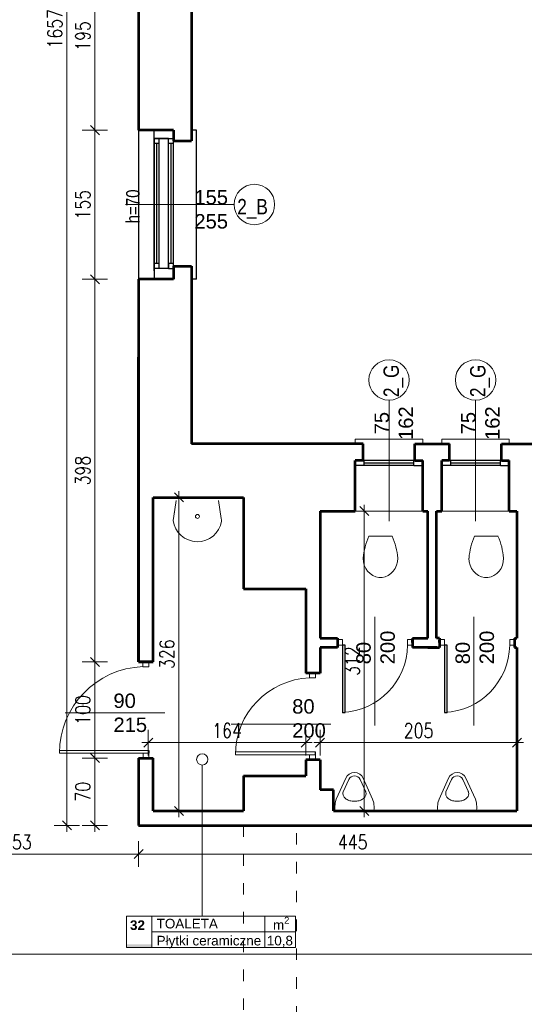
# Model space of a CAD drawing. Header units: millimetres. Extents: x 56977 to 67992, y 30187 to 42235.
# Tile 79 of 130: x 58731 to 59255, y 38817 to 39841. Entities that reach past the tile are written whole.
import ezdxf

# ---------------------------------------------------------------- set-up
doc = ezdxf.new("R2010")
doc.units = ezdxf.units.MM
doc.header["$MEASUREMENT"] = 0
doc.linetypes.add('ACAD_ISO03W100', pattern=[30, 12, -18])
doc.layers.get('0').update_dxf_attribs({"lineweight": 13})
doc.layers.get('DEFPOINTS').update_dxf_attribs({"lineweight": 13})
doc.layers.add('AI-OKNA', color=4, linetype='Continuous')
doc.layers.add('okna', color=8, linetype='Continuous')
for name, color, linetype, lineweight in [('AI-OPISY', 3, 'Continuous', 13), ('AI_MURY', 40, 'Continuous', 53), ('AI_WIDOK', 8, 'Continuous', 13), ('OPISY TABELKI', 30, 'Continuous', 13), ('Standard', 7, 'Continuous', 13), ('WODA', 7, 'Continuous', 13), ('wymiary', 8, 'Continuous', 13)]:
    doc.layers.add(name, color=color, linetype=linetype, lineweight=lineweight)
doc.styles.add('GENERATED_STYLE_2', font='txt.shx')
doc.styles.get("Standard").update_dxf_attribs({"font": 'txt.shx'})
doc.styles.add('Style-ROMANS', font='ROMANS.shx')
doc.styles.add('WYMIAROWY-08', font='ROMANS.shx', dxfattribs={"width": 0.8})
doc.dimstyles.new('DYBY', dxfattribs={"dimscale": 100, "dimtxt": 0.15, "dimasz": 0.05, "dimexe": 0.05, "dimexo": 0.1, "dimgap": 0.05, "dimtad": 1, "dimdec": 0, "dimdsep": 46, "dimlunit": 5, "dimtxsty": 'WYMIAROWY-08', "dimblk": 'M_STRZ', "dimcen": 0.1, "dimse1": 1, "dimse2": 1, "dimclrd": 7, "dimclre": 7, "dimclrt": 1, "dimadec": 0, "dimazin": 0, "dimtfac": 1, "dimtdec": 0, "dimtmove": 2, "dimatfit": 3, "dimldrblk": 'M_STRZ', "dimfxl": 0, "dimtolj": 1, "dimarcsym": 0})

# ---------------------------------------------------------------- blocks, each defined once
blk = doc.blocks.new('muszla04')
at = {"flags": 128}
for points in [[(17.9, 32.2), (17.9, 7.8)], [(40.7, 2), (44.4, 2.3), (48, 3.2), (51.3, 4.7), (54.3, 6.7), (56.8, 9.2), (58.7, 12), (60.1, 15.1), (60.8, 18.3), (60.8, 21.7), (60.1, 24.9), (58.7, 28), (56.8, 30.8), (54.3, 33.3), (51.3, 35.3), (48, 36.8), (44.4, 37.7), (40.7, 38)]]:
    blk.add_lwpolyline(points, dxfattribs=at)
for centre, start, end in [((45.8, -29.8), 94.3091, 114.2311), ((45.8, 69.8), 245.7689, 265.6909)]:
    blk.add_arc(centre, 67.9, start, end)
blk = doc.blocks.new('A$C062C27A1')
at = {"layer": 'WODA'}
for p, q in [((0, 0), (-2.8, 18.8)), ((44, 0), (46.8, 18.8))]:
    blk.add_line(p, q, dxfattribs=at)
at = {"layer": 'WODA', "flags": 128}
for points in [[(44, 0), (47.1, 20.7, 0.865936), (-3, 21.5)], [(-3, 21.5, 0.037015), (-2.8, 18.8)], [(24, 16.5, 1), (20, 16.5, 1), (24, 16.5)]]:
    blk.add_lwpolyline(points, format="xyb", dxfattribs=at)
at = {"layer": 'WODA'}
blk.add_circle((22, 16.5), 2, dxfattribs=at)
blk = doc.blocks.new('A$C696C2D6A')
at = {"layer": 'WODA', "flags": 128}
for points in [[(0, 0), (-0.4, 2.7), (-0.2, 8.5), (1.1, 12.4), (10.9, 34.1, -0.294813), (20, 40, -0.294813), (29.1, 34.1), (38.9, 12.4), (40.2, 8.5), (40.4, 2.7), (40, 0), (20, 0), (0, 0)], [(8.3, 19.7), (14.1, 32.7, -0.294813), (20, 36.5, -0.294813), (25.9, 32.7), (31.7, 19.7)], [(8.3, 19.7, 0.08043), (8, 18, 0.139889), (8.8, 15.1, 0.107118), (11.5, 12.3, 0.079812), (15.2, 10.6, 0.067459), (20, 10, 0.067459), (24.8, 10.6, 0.079812), (28.5, 12.3, 0.107118), (31.2, 15.1, 0.139889), (32, 18, 0.103382), (31.5, 20.2)]]:
    blk.add_lwpolyline(points, format="xyb", dxfattribs=at)
blk = doc.blocks.new('M_STRZ')
for p, q in [((0, 2.66), (0, 0)), ((-1.33, 0), (1.33, 0)), ((-0.94, -0.94), (0.94, 0.94)), ((0, 0), (0, -2.66))]:
    blk.add_line(p, q)
blk = doc.blocks.new('*U46')
at = {"layer": 'DEFPOINTS', "color": 0}
for p in [(58851.5, 39922.1), (58809, 39726.1), (58851.5, 39726.1)]:
    blk.add_point(p, dxfattribs=at)
at = {"layer": 'wymiary', "color": 7, "lineweight": -2}
blk.add_line((58809, 39917.1), (58809, 39731.1), dxfattribs=at)
at = {"layer": 'wymiary', "color": 7, "lineweight": -2, "xscale": 5, "yscale": 5, "zscale": 5}
for p, rotation in [((58809, 39922.1), 90), ((58809, 39726.1), 270)]:
    blk.add_blockref('M_STRZ', p, dxfattribs=dict(at, rotation=rotation))
at = {"layer": 'wymiary', "color": 1, "insert": (58796.5, 39824.1), "char_height": 15, "attachment_point": 5, "rotation": 90, "style": 'WYMIAROWY-08'}
blk.add_mtext('195', dxfattribs=at)
blk = doc.blocks.new('*D1579')
at = {"layer": 'DEFPOINTS'}
for p in [(58851.5, 39922.1), (58821.5, 39824.1), (58809, 39726.1), (58851.5, 39726.1)]:
    blk.add_point(p, dxfattribs=at)
at = {"layer": 'wymiary', "color": 7}
blk.add_blockref('*U46', (0, 0), dxfattribs=at)
blk = doc.blocks.new('*U47')
at = {"layer": 'DEFPOINTS', "color": 0}
for p in [(58851.5, 39726.1), (58809, 39571.1), (58851.5, 39571.1)]:
    blk.add_point(p, dxfattribs=at)
at = {"layer": 'wymiary', "color": 7, "lineweight": -2}
blk.add_line((58809, 39721.1), (58809, 39576.1), dxfattribs=at)
at = {"layer": 'wymiary', "color": 7, "lineweight": -2, "xscale": 5, "yscale": 5, "zscale": 5}
for p, rotation in [((58809, 39726.1), 90), ((58809, 39571.1), 270)]:
    blk.add_blockref('M_STRZ', p, dxfattribs=dict(at, rotation=rotation))
at = {"layer": 'wymiary', "color": 1, "insert": (58796.5, 39648.6), "char_height": 15, "attachment_point": 5, "rotation": 90, "style": 'WYMIAROWY-08'}
blk.add_mtext('155', dxfattribs=at)
blk = doc.blocks.new('*D1580')
at = {"layer": 'DEFPOINTS'}
for p in [(58851.5, 39726.1), (58821.5, 39664), (58809, 39571.1), (58851.5, 39571.1)]:
    blk.add_point(p, dxfattribs=at)
at = {"layer": 'wymiary', "color": 7}
blk.add_blockref('*U47', (0, 0), dxfattribs=at)
blk = doc.blocks.new('*U80')
at = {"layer": 'DEFPOINTS', "color": 0}
for p in [(66309.5, 38869.1), (58601.5, 38743.1), (66309.5, 38743.1)]:
    blk.add_point(p, dxfattribs=at)
at = {"layer": 'wymiary', "color": 7, "lineweight": -2}
blk.add_line((58606.5, 38869.1), (66304.5, 38869.1), dxfattribs=at)
at = {"layer": 'wymiary', "color": 7, "lineweight": -2, "xscale": 5, "yscale": 5, "zscale": 5, "rotation": 180}
blk.add_blockref('M_STRZ', (58601.5, 38869.1), dxfattribs=at)
at = {"layer": 'wymiary', "color": 7, "lineweight": -2, "xscale": 5, "yscale": 5, "zscale": 5}
blk.add_blockref('M_STRZ', (66309.5, 38869.1), dxfattribs=at)
at = {"layer": 'wymiary', "color": 1, "insert": (62455.5, 38881.6), "char_height": 15, "attachment_point": 5, "style": 'WYMIAROWY-08'}
blk.add_mtext('7708', dxfattribs=at)
blk = doc.blocks.new('*D1613')
at = {"layer": 'DEFPOINTS'}
for p in [(62433.5, 38881.6), (66309.5, 38869.1), (58601.5, 38743.1), (66309.5, 38743.1)]:
    blk.add_point(p, dxfattribs=at)
at = {"layer": 'wymiary', "color": 7}
blk.add_blockref('*U80', (0, 0), dxfattribs=at)
blk = doc.blocks.new('*U195')
at = {"layer": 'DEFPOINTS', "color": 0}
for p in [(58819.8, 39073.1), (58809, 39003.1), (58819.8, 39003.1)]:
    blk.add_point(p, dxfattribs=at)
at = {"layer": 'wymiary', "color": 7, "lineweight": -2}
blk.add_line((58809, 39068.1), (58809, 39008.1), dxfattribs=at)
at = {"layer": 'wymiary', "color": 7, "lineweight": -2, "xscale": 5, "yscale": 5, "zscale": 5}
for p, rotation in [((58809, 39073.1), 90), ((58809, 39003.1), 270)]:
    blk.add_blockref('M_STRZ', p, dxfattribs=dict(at, rotation=rotation))
at = {"layer": 'wymiary', "color": 1, "insert": (58796.5, 39038.1), "char_height": 15, "attachment_point": 5, "rotation": 90, "style": 'WYMIAROWY-08'}
blk.add_mtext('70', dxfattribs=at)
blk = doc.blocks.new('*D1728')
at = {"layer": 'DEFPOINTS'}
for p in [(58819.8, 39073.1), (58821.5, 39048.7), (58809, 39003.1), (58819.8, 39003.1)]:
    blk.add_point(p, dxfattribs=at)
at = {"layer": 'wymiary', "color": 7}
blk.add_blockref('*U195', (0, 0), dxfattribs=at)
blk = doc.blocks.new('*U196')
at = {"layer": 'DEFPOINTS', "color": 0}
for p in [(58819.8, 39173.1), (58809, 39073.1), (58819.8, 39073.1)]:
    blk.add_point(p, dxfattribs=at)
at = {"layer": 'wymiary', "color": 7, "lineweight": -2}
blk.add_line((58809, 39168.1), (58809, 39078.1), dxfattribs=at)
at = {"layer": 'wymiary', "color": 7, "lineweight": -2, "xscale": 5, "yscale": 5, "zscale": 5}
for p, rotation in [((58809, 39173.1), 90), ((58809, 39073.1), 270)]:
    blk.add_blockref('M_STRZ', p, dxfattribs=dict(at, rotation=rotation))
at = {"layer": 'wymiary', "color": 1, "insert": (58796.5, 39123.1), "char_height": 15, "attachment_point": 5, "rotation": 90, "style": 'WYMIAROWY-08'}
blk.add_mtext('100', dxfattribs=at)
blk = doc.blocks.new('*D1729')
at = {"layer": 'DEFPOINTS'}
for p in [(58819.8, 39173.1), (58821.5, 39138.5), (58809, 39073.1), (58819.8, 39073.1)]:
    blk.add_point(p, dxfattribs=at)
at = {"layer": 'wymiary', "color": 7}
blk.add_blockref('*U196', (0, 0), dxfattribs=at)
blk = doc.blocks.new('*U197')
at = {"layer": 'DEFPOINTS', "color": 0}
for p in [(58819.8, 39571.1), (58809, 39173.1), (58819.8, 39173.1)]:
    blk.add_point(p, dxfattribs=at)
at = {"layer": 'wymiary', "color": 7, "lineweight": -2}
blk.add_line((58809, 39566.1), (58809, 39178.1), dxfattribs=at)
at = {"layer": 'wymiary', "color": 7, "lineweight": -2, "xscale": 5, "yscale": 5, "zscale": 5}
for p, rotation in [((58809, 39571.1), 90), ((58809, 39173.1), 270)]:
    blk.add_blockref('M_STRZ', p, dxfattribs=dict(at, rotation=rotation))
at = {"layer": 'wymiary', "color": 1, "insert": (58796.5, 39372.1), "char_height": 15, "attachment_point": 5, "rotation": 90, "style": 'WYMIAROWY-08'}
blk.add_mtext('398', dxfattribs=at)
blk = doc.blocks.new('*D1730')
at = {"layer": 'DEFPOINTS'}
for p in [(58819.8, 39571.1), (58821.5, 39388.4), (58809, 39173.1), (58819.8, 39173.1)]:
    blk.add_point(p, dxfattribs=at)
at = {"layer": 'wymiary', "color": 7}
blk.add_blockref('*U197', (0, 0), dxfattribs=at)
blk = doc.blocks.new('*U231')
at = {"layer": 'DEFPOINTS', "color": 0}
for p in [(58854.5, 39003.1), (59299.5, 39003.1), (59299.5, 38973.2)]:
    blk.add_point(p, dxfattribs=at)
at = {"layer": 'wymiary', "color": 7, "lineweight": -2}
blk.add_line((58859.5, 38973.2), (59294.5, 38973.2), dxfattribs=at)
at = {"layer": 'wymiary', "color": 7, "lineweight": -2, "xscale": 5, "yscale": 5, "zscale": 5, "rotation": 180}
blk.add_blockref('M_STRZ', (58854.5, 38973.2), dxfattribs=at)
at = {"layer": 'wymiary', "color": 7, "lineweight": -2, "xscale": 5, "yscale": 5, "zscale": 5}
blk.add_blockref('M_STRZ', (59299.5, 38973.2), dxfattribs=at)
at = {"layer": 'wymiary', "color": 1, "insert": (59077, 38985.7), "char_height": 15, "attachment_point": 5, "style": 'WYMIAROWY-08'}
blk.add_mtext('445', dxfattribs=at)
blk = doc.blocks.new('*D1764')
at = {"layer": 'DEFPOINTS'}
for p in [(58854.5, 39003.1), (59299.5, 39003.1), (59299.5, 38973.2), (59060.7, 38960.7)]:
    blk.add_point(p, dxfattribs=at)
at = {"layer": 'wymiary', "color": 7}
blk.add_blockref('*U231', (0, 0), dxfattribs=at)
blk = doc.blocks.new('*U243')
at = {"layer": 'DEFPOINTS', "color": 0}
for p in [(58601.5, 38969.9), (58854.5, 38973.2), (58854.5, 38956.8)]:
    blk.add_point(p, dxfattribs=at)
at = {"layer": 'wymiary', "color": 7, "lineweight": -2}
blk.add_line((58606.5, 38973.2), (58849.5, 38973.2), dxfattribs=at)
at = {"layer": 'wymiary', "color": 7, "lineweight": -2, "xscale": 5, "yscale": 5, "zscale": 5, "rotation": 180}
blk.add_blockref('M_STRZ', (58601.5, 38973.2), dxfattribs=at)
at = {"layer": 'wymiary', "color": 7, "lineweight": -2, "xscale": 5, "yscale": 5, "zscale": 5}
blk.add_blockref('M_STRZ', (58854.5, 38973.2), dxfattribs=at)
at = {"layer": 'wymiary', "color": 1, "insert": (58728, 38985.7), "char_height": 15, "attachment_point": 5, "style": 'WYMIAROWY-08'}
blk.add_mtext('253', dxfattribs=at)
blk = doc.blocks.new('*D1776')
at = {"layer": 'DEFPOINTS'}
for p in [(58601.5, 38969.9), (58854.5, 38973.2), (58711.7, 38960.7), (58854.5, 38956.8)]:
    blk.add_point(p, dxfattribs=at)
at = {"layer": 'wymiary', "color": 7}
blk.add_blockref('*U243', (0, 0), dxfattribs=at)
blk = doc.blocks.new('*U765')
at = {"layer": 'DEFPOINTS', "color": 0}
for p in [(58779.9, 40660.1), (58809, 40660.1), (58809, 39003.1)]:
    blk.add_point(p, dxfattribs=at)
at = {"layer": 'wymiary', "color": 7, "lineweight": -2}
blk.add_line((58779.9, 39008.1), (58779.9, 40655.1), dxfattribs=at)
at = {"layer": 'wymiary', "color": 7, "lineweight": -2, "xscale": 5, "yscale": 5, "zscale": 5}
for p, rotation in [((58779.9, 40660.1), 90), ((58779.9, 39003.1), 270)]:
    blk.add_blockref('M_STRZ', p, dxfattribs=dict(at, rotation=rotation))
at = {"layer": 'wymiary', "color": 1, "insert": (58767.4, 39831.6), "char_height": 15, "attachment_point": 5, "rotation": 90, "style": 'WYMIAROWY-08'}
blk.add_mtext('1657', dxfattribs=at)
blk = doc.blocks.new('*D2298')
at = {"layer": 'DEFPOINTS'}
for p in [(58779.9, 40660.1), (58809, 40660.1), (58767.4, 39810.4), (58809, 39003.1)]:
    blk.add_point(p, dxfattribs=at)
at = {"layer": 'wymiary', "color": 7}
blk.add_blockref('*U765', (0, 0), dxfattribs=at)
blk = doc.blocks.new('*U772')
at = {"layer": 'DEFPOINTS', "color": 0}
for p in [(58864.5, 39344.1), (58864.5, 39018.1), (58896.4, 39018.1)]:
    blk.add_point(p, dxfattribs=at)
at = {"layer": 'wymiary', "color": 7, "lineweight": -2}
blk.add_line((58896.4, 39339.1), (58896.4, 39023.1), dxfattribs=at)
at = {"layer": 'wymiary', "color": 7, "lineweight": -2, "xscale": 5, "yscale": 5, "zscale": 5}
for p, rotation in [((58896.4, 39344.1), 90), ((58896.4, 39018.1), 270)]:
    blk.add_blockref('M_STRZ', p, dxfattribs=dict(at, rotation=rotation))
at = {"layer": 'wymiary', "color": 1, "insert": (58883.9, 39181.1), "char_height": 15, "attachment_point": 5, "rotation": 90, "style": 'WYMIAROWY-08'}
blk.add_mtext('326', dxfattribs=at)
blk = doc.blocks.new('*D2305')
at = {"layer": 'DEFPOINTS'}
for p in [(58864.5, 39344.1), (58883.9, 39197.4), (58864.5, 39018.1), (58896.4, 39018.1)]:
    blk.add_point(p, dxfattribs=at)
at = {"layer": 'wymiary', "color": 7}
blk.add_blockref('*U772', (0, 0), dxfattribs=at)
blk = doc.blocks.new('*U773')
at = {"layer": 'DEFPOINTS', "color": 0}
for p in [(59057.1, 39329.9), (59057.1, 39018.1), (59089, 39018.1)]:
    blk.add_point(p, dxfattribs=at)
at = {"layer": 'wymiary', "color": 7, "lineweight": -2}
blk.add_line((59089, 39324.9), (59089, 39023.1), dxfattribs=at)
at = {"layer": 'wymiary', "color": 7, "lineweight": -2, "xscale": 5, "yscale": 5, "zscale": 5}
for p, rotation in [((59089, 39329.9), 90), ((59089, 39018.1), 270)]:
    blk.add_blockref('M_STRZ', p, dxfattribs=dict(at, rotation=rotation))
at = {"layer": 'wymiary', "color": 1, "insert": (59076.5, 39174), "char_height": 15, "attachment_point": 5, "rotation": 90, "style": 'WYMIAROWY-08'}
blk.add_mtext('312', dxfattribs=at)
blk = doc.blocks.new('*D2306')
at = {"layer": 'DEFPOINTS'}
for p in [(59057.1, 39329.9), (59076.5, 39190.3), (59057.1, 39018.1), (59089, 39018.1)]:
    blk.add_point(p, dxfattribs=at)
at = {"layer": 'wymiary', "color": 7}
blk.add_blockref('*U773', (0, 0), dxfattribs=at)
blk = doc.blocks.new('*U774')
at = {"layer": 'DEFPOINTS', "color": 0}
for p in [(59028.1, 39195), (58864.5, 39173.1), (59028.1, 39089.2)]:
    blk.add_point(p, dxfattribs=at)
at = {"layer": 'wymiary', "color": 7, "lineweight": -2}
blk.add_line((58869.5, 39089.2), (59023.1, 39089.2), dxfattribs=at)
at = {"layer": 'wymiary', "color": 7, "lineweight": -2, "xscale": 5, "yscale": 5, "zscale": 5, "rotation": 180}
blk.add_blockref('M_STRZ', (58864.5, 39089.2), dxfattribs=at)
at = {"layer": 'wymiary', "color": 7, "lineweight": -2, "xscale": 5, "yscale": 5, "zscale": 5}
blk.add_blockref('M_STRZ', (59028.1, 39089.2), dxfattribs=at)
at = {"layer": 'wymiary', "color": 1, "insert": (58946.3, 39101.7), "char_height": 15, "attachment_point": 5, "style": 'WYMIAROWY-08'}
blk.add_mtext('164', dxfattribs=at)
blk = doc.blocks.new('*D2307')
at = {"layer": 'DEFPOINTS'}
for p in [(59028.1, 39195), (58864.5, 39173.1), (59028.1, 39089.2), (58930.8, 39076.7)]:
    blk.add_point(p, dxfattribs=at)
at = {"layer": 'wymiary', "color": 7}
blk.add_blockref('*U774', (0, 0), dxfattribs=at)
blk = doc.blocks.new('*U775')
at = {"layer": 'DEFPOINTS', "color": 0}
for p in [(59247.7, 39204.2), (59043.1, 39173.1), (59247.7, 39089.2)]:
    blk.add_point(p, dxfattribs=at)
at = {"layer": 'wymiary', "color": 7, "lineweight": -2}
blk.add_line((59048.1, 39089.2), (59242.7, 39089.2), dxfattribs=at)
at = {"layer": 'wymiary', "color": 7, "lineweight": -2, "xscale": 5, "yscale": 5, "zscale": 5, "rotation": 180}
blk.add_blockref('M_STRZ', (59043.1, 39089.2), dxfattribs=at)
at = {"layer": 'wymiary', "color": 7, "lineweight": -2, "xscale": 5, "yscale": 5, "zscale": 5}
blk.add_blockref('M_STRZ', (59247.7, 39089.2), dxfattribs=at)
at = {"layer": 'wymiary', "color": 1, "insert": (59145.4, 39101.7), "char_height": 15, "attachment_point": 5, "style": 'WYMIAROWY-08'}
blk.add_mtext('205', dxfattribs=at)
blk = doc.blocks.new('*D2308')
at = {"layer": 'DEFPOINTS'}
for p in [(59247.7, 39204.2), (59043.1, 39173.1), (59247.7, 39089.2), (59129.1, 39076.7)]:
    blk.add_point(p, dxfattribs=at)
at = {"layer": 'wymiary', "color": 7}
blk.add_blockref('*U775', (0, 0), dxfattribs=at)

msp = doc.modelspace()

# ---------------------------------------------------------------- hatches: boundary and pattern name
at = {"layer": 'OPISY TABELKI', "extrusion": (0, 0, -1)}
msp.add_hatch(color=256, dxfattribs=at).paths.add_polyline_path([(-58868.2, 38876.2), (-58868.2, 38879.2), (-58841.8, 38879.2), (-58841.8, 38876.2)], flags=16)

# ---------------------------------------------------------------- linework, layer by layer
at = {"layer": 'AI-OKNA'}
for p, q in [((58870.7, 39579.9), (58870.7, 39726.1)), ((58885.7, 39717.4), (58870.7, 39717.4)), ((58870.7, 39717.4), (58890.7, 39717.4)), ((58870.7, 39717.4), (58870.7, 39571.1)), ((58870.7, 39717.4), (58870.7, 39582.4)), ((58875.7, 39712.4), (58870.7, 39712.4)), ((58873.2, 39712.4), (58873.2, 39587.4)), ((58875.7, 39582.4), (58875.7, 39717.4)), ((58885.7, 39582.4), (58885.7, 39717.4)), ((58885.7, 39712.4), (58885.7, 39717.4)), ((58890.7, 39712.4), (58885.7, 39712.4)), ((58888.2, 39587.4), (58888.2, 39712.4)), ((58890.7, 39584.6), (58890.7, 39719.6)), ((58875.7, 39587.4), (58870.7, 39587.4)), ((58885.7, 39582.4), (58870.7, 39582.4)), ((58875.7, 39582.4), (58875.7, 39587.4)), ((58890.7, 39587.4), (58885.7, 39587.4)), ((58885.7, 39587.4), (58885.7, 39582.4)), ((58885.7, 39582.4), (58890.7, 39582.4)), ((59088.9, 39377.4), (59079.7, 39377.4)), ((59088.9, 39382.4), (59087.7, 39382.4)), ((59088.9, 39377.4), (59088.9, 39382.4)), ((59140.4, 39382.4), (59088.9, 39382.4)), ((59140.4, 39379.9), (59088.9, 39379.9)), ((59140.4, 39377.4), (59088.9, 39377.4)), ((59140.4, 39377.4), (59140.4, 39382.4)), ((59140.4, 39382.4), (59141.7, 39382.4)), ((59140.4, 39377.4), (59149.7, 39377.4)), ((59178.9, 39377.4), (59169.7, 39377.4)), ((59178.9, 39382.4), (59177.7, 39382.4)), ((59178.9, 39377.4), (59178.9, 39382.4)), ((59230.4, 39382.4), (59178.9, 39382.4)), ((59230.4, 39379.9), (59178.9, 39379.9)), ((59230.4, 39377.4), (59178.9, 39377.4)), ((59230.4, 39377.4), (59230.4, 39382.4)), ((59230.4, 39382.4), (59231.7, 39382.4)), ((59230.4, 39377.4), (59239.7, 39377.4)), ((59066.2, 39190.4), (59066.2, 39120.4)), ((59069.2, 39190.4), (59066.2, 39190.4)), ((59069.2, 39120.4), (59069.2, 39190.4)), ((59172.3, 39190.4), (59172.3, 39120.4)), ((59175.3, 39190.4), (59172.3, 39190.4)), ((59175.3, 39120.4), (59175.3, 39190.4)), ((59066.2, 39120.4), (59069.2, 39120.4)), ((59172.3, 39120.4), (59175.3, 39120.4)), ((58865.2, 39081.1), (58865.2, 39078.1)), ((59038.2, 39076.4), (59038.2, 39079.4))]:
    msp.add_line(p, q, dxfattribs=at)
at = {"layer": 'AI-OKNA', "linetype": 'ByBlock', "lineweight": 13}
for p, q in [((59066.2, 39196.5), (59061.2, 39196.5)), ((59061.2, 39190.4), (59066.2, 39190.4)), ((59066.2, 39190.4), (59066.2, 39196.5)), ((59134, 39190.4), (59134, 39196.5)), ((59134, 39196.5), (59139, 39196.5)), ((59139, 39190.4), (59134, 39190.4)), ((59172.3, 39196.5), (59167.3, 39196.5)), ((59167.3, 39190.4), (59172.3, 39190.4)), ((59172.3, 39190.4), (59172.3, 39196.5)), ((59240.2, 39190.4), (59240.2, 39196.5)), ((59240.2, 39196.5), (59245.2, 39196.5)), ((59245.2, 39190.4), (59240.2, 39190.4)), ((58859, 39168.1), (58859, 39173.1)), ((58865, 39173.1), (58865, 39168.1)), ((58865, 39168.1), (58859, 39168.1)), ((59032.2, 39156.4), (59032.2, 39161.4)), ((59038.2, 39161.4), (59038.2, 39156.4)), ((59038.2, 39156.4), (59032.2, 39156.4)), ((58865.2, 39081.1), (58772.1, 39081.1)), ((58865.2, 39078.1), (58772.1, 39078.1)), ((58859.2, 39073.1), (58859.2, 39078.1)), ((58865.2, 39073.1), (58865.2, 39078.1)), ((59038.2, 39079.4), (58955.2, 39079.4)), ((59038.2, 39076.4), (58955.2, 39076.4)), ((59032.2, 39071.4), (59032.2, 39076.4)), ((59038.2, 39071.4), (59038.2, 39076.4))]:
    msp.add_line(p, q, dxfattribs=at)
for centre, radius, start, end in [((59062.6, 39191.7), 71.4, 272.8608, 358.9317), ((59168.8, 39191.7), 71.4, 272.8608, 358.9317), ((58862.2, 39078.1), 90.1, 92.0389, 180), ((59035.2, 39076.4), 80.1, 92.1476, 180)]:
    msp.add_arc(centre, radius, start, end, dxfattribs=at)
at = {"layer": 'AI-OKNA'}
msp.add_point((58870.7, 39582.4), dxfattribs=at)
at = {"layer": 'AI-OPISY'}
for p, q in [((58953.8, 39648.8), (58840.8, 39648.8)), ((59114.7, 39445.3), (59114.7, 39319.6)), ((59204.7, 39445.3), (59204.7, 39319.6))]:
    msp.add_line(p, q, dxfattribs=at)
at = {"layer": 'AI-OPISY', "linetype": 'ByBlock', "lineweight": 13}
for p, q in [((59099.9, 39106.8), (59099.9, 39219.9)), ((59203, 39106.8), (59203, 39219.9)), ((58881.8, 39120), (58778.2, 39120)), ((59054.1, 39108.4), (58950.6, 39108.4))]:
    msp.add_line(p, q, dxfattribs=at)
at = {"layer": 'AI-OPISY'}
for centre in [(58974.8, 39648.8), (59114.7, 39466.3), (59204.7, 39466.3)]:
    msp.add_circle(centre, 21, dxfattribs=at)
at = {"layer": 'AI_MURY'}
for p, q in [((58909.5, 39935.6), (58909.5, 39714.9)), ((58854.5, 39922.1), (58854.5, 39726.1)), ((58890.7, 39726.1), (58854.5, 39726.1)), ((58890.7, 39726.1), (58890.7, 39714.9)), ((58890.7, 39714.9), (58909.5, 39714.9)), ((58890.7, 39584.6), (58909.5, 39584.6)), ((58890.7, 39584.6), (58890.7, 39571.1)), ((58909.5, 39584.6), (58909.5, 39399.9)), ((58854.5, 39571.1), (58854.5, 39173.1)), ((58890.7, 39571.1), (58854.5, 39571.1)), ((58854.5, 39173.1), (58854.5, 39489.9)), ((59087.7, 39399.9), (58909.5, 39399.9)), ((59087.7, 39382.4), (59087.7, 39399.9)), ((59141.7, 39399.9), (59177.7, 39399.9)), ((59141.7, 39382.4), (59141.7, 39399.9)), ((59177.7, 39382.4), (59177.7, 39399.9)), ((59231.7, 39382.4), (59231.7, 39399.9)), ((59231.7, 39399.9), (59291, 39399.9)), ((59087.7, 39382.4), (59079.7, 39382.4)), ((59079.7, 39329.9), (59079.7, 39382.4)), ((59141.7, 39382.4), (59149.7, 39382.4)), ((59149.7, 39329.9), (59149.7, 39382.4)), ((59177.7, 39382.4), (59169.7, 39382.4)), ((59169.7, 39329.9), (59169.7, 39382.4)), ((59231.7, 39382.4), (59239.7, 39382.4)), ((59239.7, 39329.9), (59239.7, 39382.4)), ((58869.5, 39344.1), (58963.5, 39344.1)), ((58869.5, 39173.1), (58869.5, 39344.1)), ((58963.5, 39344.1), (58963.5, 39249.1)), ((58963.5, 39249.1), (59028.1, 39249.1)), ((59245.2, 39197.9), (59245.2, 39188.1)), ((59245.2, 39197.9), (59247.7, 39197.9)), ((59245.2, 39188.1), (59247.7, 39188.1)), ((58869.5, 39173.1), (58854.5, 39173.1)), ((58854.5, 39073.1), (58854.5, 39003.1)), ((58854.5, 39003.1), (59299.5, 39003.1))]:
    msp.add_line(p, q, dxfattribs=at)
at = {"layer": 'AI_MURY', "linetype": 'ByBlock', "lineweight": 53}
for p, q in [((59043.1, 39329.9), (59043.1, 39197.9)), ((59043.1, 39329.9), (59079.7, 39329.9)), ((59149.7, 39329.9), (59152.8, 39329.9)), ((59152.8, 39329.9), (59155.2, 39329.9)), ((59155.2, 39197.9), (59155.2, 39329.9)), ((59164.2, 39197.9), (59164.2, 39329.9)), ((59164.2, 39329.9), (59169.7, 39329.9)), ((59239.7, 39329.9), (59247.7, 39329.9)), ((59247.7, 39329.9), (59247.7, 39197.9)), ((59028.1, 39249.1), (59028.1, 39161.4)), ((59043.1, 39197.9), (59061.2, 39197.9)), ((59061.2, 39197.9), (59061.2, 39188.1)), ((59139, 39197.9), (59139, 39188.1)), ((59139, 39197.9), (59155.2, 39197.9)), ((59167.3, 39197.9), (59164.2, 39197.9)), ((59167.3, 39197.9), (59167.3, 39188.1)), ((59043.1, 39188.1), (59043.1, 39161.4)), ((59061.2, 39188.1), (59043.1, 39188.1)), ((59164.4, 39188.1), (59139, 39188.1)), ((59155.2, 39188.1), (59167.3, 39188.1)), ((59247.7, 39188.1), (59247.7, 39018.1)), ((58854.5, 39173.1), (58869.5, 39173.1)), ((59043.1, 39161.4), (59028.1, 39161.4)), ((58854.5, 39073.1), (58854.5, 39003.1)), ((58854.5, 39073.1), (58869.5, 39073.1)), ((58869.5, 39018.1), (58869.5, 39073.1)), ((59028.1, 39071.4), (59028.1, 39054.5)), ((59043.1, 39071.4), (59028.1, 39071.4)), ((59043.1, 39071.4), (59043.1, 39040.1)), ((58963.5, 39054.5), (58963.5, 39018.1)), ((58963.5, 39054.5), (59028.1, 39054.5)), ((59057.1, 39040.1), (59043.1, 39040.1)), ((59057.1, 39018.1), (59057.1, 39040.1)), ((58869.5, 39018.1), (58963.5, 39018.1)), ((59057.1, 39018.1), (59247.7, 39018.1)), ((58854.5, 39003.1), (59299.5, 39003.1))]:
    msp.add_line(p, q, dxfattribs=at)
at = {"layer": 'AI_WIDOK'}
for p, q in [((59079.7, 39399.9), (59079.7, 39404.9)), ((59079.7, 39404.9), (59149.7, 39404.9)), ((59149.7, 39404.9), (59149.7, 39399.9)), ((59169.7, 39399.9), (59169.7, 39404.9)), ((59169.7, 39404.9), (59239.7, 39404.9)), ((59239.7, 39404.9), (59239.7, 39399.9)), ((59079.7, 39329.9), (59149.7, 39329.9)), ((59169.7, 39329.9), (59239.7, 39329.9))]:
    msp.add_line(p, q, dxfattribs=at)
at = {"layer": 'AI_WIDOK', "color": 251, "linetype": 'ACAD_ISO03W100'}
for p, q in [((58963.5, 39003.1), (58963.5, 38743.1)), ((59018.5, 38743.1), (59018.5, 39003.1))]:
    msp.add_line(p, q, dxfattribs=at)
at = {"layer": 'okna'}
for p, q in [((58854.5, 39726.1), (58854.5, 39581.1)), ((58854.5, 39726.1), (58854.5, 39571.1)), ((58914.5, 39726.1), (58909.5, 39726.1)), ((58914.5, 39571.1), (58914.5, 39726.1)), ((58914.5, 39571.1), (58909.5, 39571.1))]:
    msp.add_line(p, q, dxfattribs=at)
at = {"layer": 'OPISY TABELKI'}
for p, q in [((58920.6, 38908.5), (58920.6, 39065.8)), ((58841.8, 38908.5), (59017.5, 38908.5)), ((58841.8, 38908.5), (58841.8, 38876.2)), ((58868.2, 38908.5), (58868.2, 38876.2)), ((58985.7, 38908.5), (58985.7, 38876.2)), ((59017.5, 38908.5), (59017.5, 38876.2)), ((58868.2, 38892.3), (59017.5, 38892.3)), ((58841.8, 38876.2), (59017.5, 38876.2))]:
    msp.add_line(p, q, dxfattribs=at)
msp.add_circle((58920.6, 39071.6), 5.83, dxfattribs=at)
at = {"layer": 'Standard', "color": 7, "linetype": 'ByBlock', "lineweight": 53}
for p, q in [((59139, 39193.1), (59139, 39195.6)), ((59167.3, 39193.1), (59167.3, 39195.6))]:
    msp.add_line(p, q, dxfattribs=at)

# ---------------------------------------------------------------- block references
at = {"layer": 'AI_WIDOK', "rotation": 180}
msp.add_blockref('A$C062C27A1', (58937.6, 39340.9), dxfattribs=at)
at = {"layer": 'AI_WIDOK', "yscale": -1, "rotation": 270}
for p in [(59125.8, 39321.7), (59235.8, 39321.7)]:
    msp.add_blockref('muszla04', p, dxfattribs=at)
at = {"layer": 'AI_WIDOK'}
for p in [(59058.8, 39018.1), (59165.6, 39018.1)]:
    msp.add_blockref('A$C696C2D6A', p, dxfattribs=at)

# ---------------------------------------------------------------- texts
at = {"layer": 'AI-OPISY', "insert": (58855.7, 39629.2), "char_height": 14, "attachment_point": 7, "rotation": 90, "line_spacing_factor": 0.722892, "style": 'WYMIAROWY-08'}
msp.add_mtext('\\fArial|b0|i0|c238|p39;h=70', dxfattribs=at)
at = {"layer": 'AI-OPISY', "char_height": 15, "width": 45.29}
for s, insert, attachment_point in [('\\fArial|b0|i0|c238|p39;155\\P255', (58929.9, 39623.6), 8), ('\\fArial|b0|i0|c238|p39;90\\P215', (58828.3, 39140.2), 1), ('\\fArial|b0|i0|c238|p39;80\\P200', (59014.1, 39134.3), 1)]:
    msp.add_mtext(s, dxfattribs=dict(at, insert=insert, attachment_point=attachment_point))
at = {"layer": 'AI-OPISY', "insert": (58957, 39633.9), "char_height": 16, "width": 20.64, "attachment_point": 7, "style": 'WYMIAROWY-08'}
msp.add_mtext('\\fArial|b0|i0|c238|p39;2_B', dxfattribs=at)
at = {"layer": 'AI-OPISY', "char_height": 16, "width": 20.64, "attachment_point": 7, "rotation": 90, "style": 'WYMIAROWY-08'}
for insert in [(59129.6, 39448.5), (59219.6, 39448.5)]:
    msp.add_mtext('\\fArial|b0|i0|c238|p39;2_G', dxfattribs=dict(at, insert=insert))
at = {"layer": 'AI-OPISY', "char_height": 15, "width": 45.29, "rotation": 90}
for s, insert, attachment_point in [('\\fArial|b0|i0|c238|p39;75\\P162', (59139.9, 39421.4), 8), ('\\fArial|b0|i0|c238|p39;75\\P162', (59229.9, 39421.4), 8), ('\\fArial|b0|i0|c238|p39;80\\P200', (59080.7, 39170.6), 1), ('\\fArial|b0|i0|c238|p39;80\\P200', (59183.8, 39170.6), 1)]:
    msp.add_mtext(s, dxfattribs=dict(at, insert=insert, attachment_point=attachment_point))
at = {"layer": 'OPISY TABELKI', "color": 7, "char_height": 10, "width": 168.659, "attachment_point": 1, "style": 'GENERATED_STYLE_2'}
for s, insert in [('\\fArial|b1|i0|c238|p39;32', (58845.5, 38904.3)), ('\\fArial|b0|i0|c238|p39;TOALETA       ', (58873.2, 38905.9)), ('\\A1;\\fArial|b0|i0|c238|p39;m\\H7.000000;\\S2^  ;', (58994.1, 38907.9)), ('\\fArial|b0|i0|c238|p39;Płytki ceramiczne       ', (58873.2, 38888.2)), ('\\fArial|b0|i0|c238|p39;10,8       ', (58987.7, 38888.2))]:
    msp.add_mtext(s, dxfattribs=dict(at, insert=insert))

# ---------------------------------------------------------------- dimensions: what is measured, and where the dimension line sits
at = {"layer": 'wymiary', "color": 7}
for base, p1, p2, angle, picture, middle in [((58779.9, 40660.1), (58809, 39003.1), (58809, 40660.1), 90, '*D2298', (58767.4, 39810.4)), ((58809, 39571.1), (58851.5, 39726.1), (58851.5, 39571.1), 270, '*D1580', (58821.5, 39664)), ((58809, 39173.1), (58819.8, 39571.1), (58819.8, 39173.1), 270, '*D1730', (58821.5, 39388.4)), ((58896.4, 39018.1), (58864.5, 39344.1), (58864.5, 39018.1), 270, '*D2305', (58883.9, 39197.4)), ((59089, 39018.1), (59057.1, 39329.9), (59057.1, 39018.1), 270, '*D2306', (59076.5, 39190.3)), ((58809, 39073.1), (58819.8, 39173.1), (58819.8, 39073.1), 270, '*D1729', (58821.5, 39138.5)), ((58809, 39003.1), (58819.8, 39073.1), (58819.8, 39003.1), 270, '*D1728', (58821.5, 39048.7)), ((59299.5, 38973.2), (58854.5, 39003.1), (59299.5, 39003.1), 0, '*D1764', (59060.7, 38960.7))]:
    dim = msp.add_linear_dim(base=base, p1=p1, p2=p2, angle=angle, dimstyle='DYBY', override={"dimtad": 0, "dimtxsty": 'Style-ROMANS', "dimcen": 0.001, "dimclrd": 0, "dimclre": 0}, dxfattribs=at)
    dim.commit()
    dim.dimension.update_dxf_attribs({"geometry": picture, "text_midpoint": middle, "dimtype": 128})
dim = msp.add_linear_dim(base=(58809, 39726.1), p1=(58851.5, 39922.1), p2=(58851.5, 39726.1), angle=270, text='195', dimstyle='DYBY', override={"dimtad": 0, "dimtxsty": 'Style-ROMANS', "dimcen": 0.001, "dimclrd": 0, "dimclre": 0}, dxfattribs=at)
dim.commit()
dim.dimension.update_dxf_attribs({"geometry": '*D1579', "text_midpoint": (58821.5, 39824.1), "dimtype": 128})
for base, p1, p2, picture, middle in [((59247.7, 39089.2), (59043.1, 39173.1), (59247.7, 39204.2), '*D2308', (59129.1, 39076.7)), ((59028.1, 39089.2), (58864.5, 39173.1), (59028.1, 39195), '*D2307', (58930.8, 39076.7)), ((58854.5, 38973.2), (58601.5, 38969.9), (58854.5, 38956.8), '*D1776', (58711.7, 38960.7)), ((66309.5, 38869.1), (58601.5, 38743.1), (66309.5, 38743.1), '*D1613', (62433.5, 38881.6))]:
    dim = msp.add_linear_dim(base=base, p1=p1, p2=p2, dimstyle='DYBY', override={"dimtad": 0, "dimtxsty": 'Style-ROMANS', "dimcen": 0.001, "dimclrd": 0, "dimclre": 0}, dxfattribs=at)
    dim.commit()
    dim.dimension.update_dxf_attribs({"geometry": picture, "text_midpoint": middle, "dimtype": 128})

doc.saveas('drawing.dxf')
